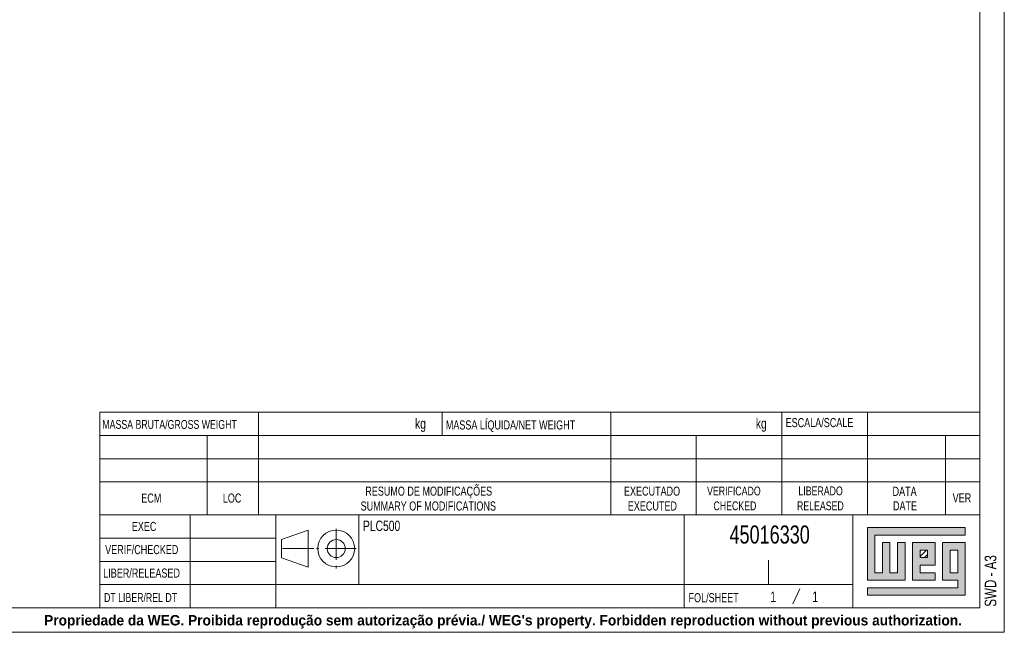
# Model space of a CAD drawing. Header units: millimetres. Extents: x 0 to 840, y 0 to 594.
# Tile 66 of 77: x 437 to 840, y 0 to 251. Entities that reach past the tile are written whole.
import ezdxf

# ---------------------------------------------------------------- set-up
doc = ezdxf.new("R2010")
doc.units = ezdxf.units.MM
doc.header["$LTSCALE"] = 2
doc.linetypes.add('SLD-Chain', pattern=[10.16, 6.35, -1.27, 1.27, -1.27])
doc.linetypes.add('SLD-Solid', pattern=[0])
doc.styles.add('SLDTEXTSTYLE1', font='ARIALBD.TTF', dxfattribs={"width": 0.948})
doc.styles.add('SLDTEXTSTYLE2', font='ARIALN.TTF', dxfattribs={"width": 0.87})
doc.styles.add('SLDTEXTSTYLE3', font='ARIALN.TTF', dxfattribs={"width": 0.87})

msp = doc.modelspace()

# ---------------------------------------------------------------- hatches: boundary and pattern name
at = {"linetype": 'Continuous'}
msp.add_hatch(color=7, dxfattribs=at).paths.add_polyline_path([(783.98, 42.86), (783.98, 21.3), (799.38, 21.3), (799.38, 36.7), (796.3, 36.7), (796.3, 24.38), (793.22, 24.38), (793.22, 36.7), (790.14, 36.7), (790.14, 24.38), (787.06, 24.38), (787.06, 39.78), (824.02, 39.78), (824.02, 42.86)], flags=0)
h = msp.add_hatch(color=7, dxfattribs=at)
h.paths.add_polyline_path([(783.98, 15.14), (824.02, 15.14), (824.02, 36.7), (814.78, 36.7), (814.78, 21.3), (820.94, 21.3), (820.94, 18.22), (783.98, 18.22)], flags=0)
h.paths.add_polyline_path([(817.86, 33.62), (820.94, 33.62), (820.94, 24.38), (817.86, 24.38)], flags=0)
h = msp.add_hatch(color=7, dxfattribs=at)
h.paths.add_polyline_path([(811.7, 24.38), (805.54, 24.38), (805.54, 27.46), (811.7, 27.46), (811.7, 36.7), (802.46, 36.7), (802.46, 21.3), (811.7, 21.3)], flags=0)
h.paths.add_polyline_path([(808.62, 30.54), (805.54, 30.54), (805.54, 33.62), (808.62, 33.62)], flags=0)
h = msp.add_hatch(dxfattribs=at)
h.set_pattern_fill('ANSI31', scale=0.5, style=0)
h.paths.add_polyline_path([(808.62, 30.54), (805.54, 30.54), (805.54, 33.62), (808.62, 33.62)], flags=0)

# ---------------------------------------------------------------- linework, layer by layer
at = {"color": 7, "linetype": 'SLD-Solid', "lineweight": 18}
for p, q in [((840, 0), (840, 594)), ((830, 10), (830, 574)), ((470, 90), (830, 90)), ((470, 90), (470, 10)), ((535, 48), (535, 90)), ((610, 80.5), (610, 90)), ((679, 48), (679, 90)), ((749, 48), (749, 90)), ((784, 48), (784, 90)), ((470, 80.5), (830, 80.5)), ((514, 48), (514, 80.5)), ((714, 48), (714, 80.5)), ((816, 48), (816, 80.5)), ((470, 71), (830, 71)), ((470, 61.5), (830, 61.5)), ((470, 48), (830, 48)), ((507, 10), (507, 48)), ((542, 10), (542, 48)), ((576, 48), (576, 19.5)), ((709, 10), (709, 48)), ((778, 48), (778, 10)), ((555.27, 41.72), (544.35, 38)), ((555.27, 41.72), (555.27, 26.64)), ((824.02, 42.86), (783.98, 42.86)), ((783.98, 42.86), (783.98, 21.3)), ((824.02, 39.78), (824.02, 42.86)), ((470, 38.5), (542, 38.5)), ((544.35, 38), (544.35, 30.52)), ((787.06, 39.78), (824.02, 39.78)), ((787.06, 24.38), (787.06, 39.78)), ((793.22, 36.7), (790.14, 36.7)), ((790.14, 36.7), (790.14, 24.38)), ((793.22, 24.38), (793.22, 36.7)), ((799.38, 36.7), (796.3, 36.7)), ((796.3, 36.7), (796.3, 24.38)), ((799.38, 21.3), (799.38, 36.7)), ((811.7, 36.7), (802.46, 36.7)), ((802.46, 36.7), (802.46, 21.3)), ((811.7, 27.46), (811.7, 36.7)), ((824.02, 36.7), (814.78, 36.7)), ((814.78, 36.7), (814.78, 21.3)), ((824.02, 15.14), (824.02, 36.7)), ((805.54, 33.62), (808.62, 33.62)), ((805.54, 30.54), (805.54, 33.62)), ((808.62, 33.62), (808.62, 30.54)), ((817.86, 24.38), (817.86, 33.62)), ((817.86, 33.62), (820.94, 33.62)), ((820.94, 33.62), (820.94, 24.38)), ((470, 29), (542, 29)), ((555.27, 26.64), (544.35, 30.52)), ((743.5, 29.5), (743.5, 19.5)), ((808.62, 30.54), (805.54, 30.54)), ((790.14, 24.38), (787.06, 24.38)), ((796.3, 24.38), (793.22, 24.38)), ((805.54, 27.46), (811.7, 27.46)), ((805.54, 24.38), (805.54, 27.46)), ((811.7, 24.38), (805.54, 24.38)), ((811.7, 21.3), (811.7, 24.38)), ((820.94, 24.38), (817.86, 24.38)), ((783.98, 21.3), (799.38, 21.3)), ((802.46, 21.3), (811.7, 21.3)), ((814.78, 21.3), (820.94, 21.3)), ((820.94, 21.3), (820.94, 18.22)), ((470, 19.5), (778, 19.5)), ((756.3, 17.73), (753.54, 11.63)), ((783.98, 18.22), (783.98, 15.14)), ((820.94, 18.22), (783.98, 18.22)), ((783.98, 15.14), (824.02, 15.14)), ((830, 10), (50, 10)), ((0, 0), (840, 0))]:
    msp.add_line(p, q, dxfattribs=at)
at = {"color": 7, "linetype": 'SLD-Chain', "lineweight": 18}
for p, q in [((566.74, 42.39), (566.74, 26.12)), ((557.52, 34.26), (543.11, 34.26)), ((574.87, 34.26), (558.6, 34.26))]:
    msp.add_line(p, q, dxfattribs=at)
at = {"color": 7, "linetype": 'SLD-Solid', "lineweight": 18}
for radius in [7.54, 3.67]:
    msp.add_circle((566.74, 34.26), radius, dxfattribs=at)

# ---------------------------------------------------------------- texts
for s, insert, char_height, attachment_point, style in [('MASSA BRUTA/GROSS WEIGHT', (471.06, 86.84), 3.6, 1, 'SLDTEXTSTYLE2'), ('kg', (601.2, 87.5), 4.233, 2, 'SLDTEXTSTYLE2'), ('MASSA LÍQUIDA/NET WEIGHT', (611.56, 86.68), 3.7042, 1, 'SLDTEXTSTYLE2'), ('kg', (740.6, 87.57), 4.233, 2, 'SLDTEXTSTYLE2'), ('ESCALA/SCALE', (750.56, 87.64), 3.7042, 1, 'SLDTEXTSTYLE2'), ('RESUMO DE MODIFICAÇÕES', (578.62, 59.6), 3.7042, 1, 'SLDTEXTSTYLE2'), ('ECM', (487, 56.77), 3.704, 1, 'SLDTEXTSTYLE2'), ('LOC', (520.34, 56.77), 3.704, 1, 'SLDTEXTSTYLE2'), ('EXECUTADO', (684.43, 59.6), 3.704, 1, 'SLDTEXTSTYLE2'), ('VERIFICADO', (718.42, 59.61), 3.6, 1, 'SLDTEXTSTYLE2'), ('LIBERADO', (755.79, 59.65), 3.6, 1, 'SLDTEXTSTYLE2'), ('DATA', (794.3, 59.53), 3.704, 1, 'SLDTEXTSTYLE2'), ('VER', (818.87, 56.87), 3.704, 1, 'SLDTEXTSTYLE2'), ('SUMMARY OF MODIFICATIONS', (576.71, 53.53), 3.7042, 1, 'SLDTEXTSTYLE3'), ('EXECUTED', (686.01, 53.53), 3.704, 1, 'SLDTEXTSTYLE3'), ('CHECKED', (721.04, 53.54), 3.6, 1, 'SLDTEXTSTYLE3'), ('RELEASED', (755.2, 53.54), 3.6, 1, 'SLDTEXTSTYLE3'), ('DATE', (794.47, 53.6), 3.704, 1, 'SLDTEXTSTYLE3'), ('EXEC', (483.13, 45.17), 3.704, 1, 'SLDTEXTSTYLE2'), ('PLC500', (577.67, 45.68), 4.233, 1, 'SLDTEXTSTYLE2'), ('45016330', (744.02, 43.71), 7.408, 2, 'SLDTEXTSTYLE2'), ('VERIF/CHECKED', (472.22, 35.69), 3.7042, 1, 'SLDTEXTSTYLE2'), ('LIBER/RELEASED', (471.43, 26.1), 3.7042, 1, 'SLDTEXTSTYLE2'), ('DT LIBER/REL DT', (471.75, 16.03), 3.6, 1, 'SLDTEXTSTYLE2'), ('FOL/SHEET', (710.85, 16.02), 3.704, 1, 'SLDTEXTSTYLE2'), ('1', (745.45, 16.64), 4.23, 2, 'SLDTEXTSTYLE2'), ('1', (762.65, 16.64), 4.23, 2, 'SLDTEXTSTYLE2'), ("Propriedade da WEG. Proibida reprodução sem autorização prévia./ WEG's property. Forbidden reproduction without previous authorization.", (447.26, 7.05), 4.23333, 1, 'SLDTEXTSTYLE1')]:
    msp.add_mtext(s, dxfattribs=dict(at, insert=insert, char_height=char_height, attachment_point=attachment_point, style=style))
at = {"color": 7, "linetype": 'SLD-Solid', "lineweight": 18, "insert": (831.97, 10.46), "char_height": 4.763, "attachment_point": 1, "rotation": 90, "style": 'SLDTEXTSTYLE2'}
msp.add_mtext('SWD - A3', dxfattribs=at)

doc.saveas('drawing.dxf')
